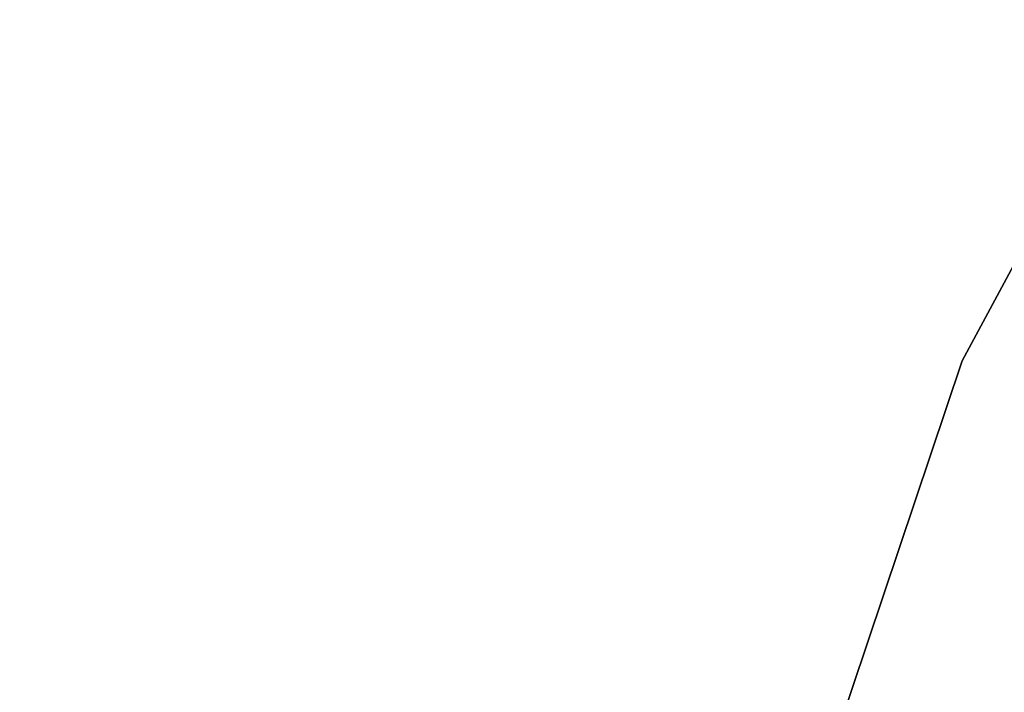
# Model space of a CAD drawing. Header units: millimetres. Extents: x -94 to 106, y 12 to 212.
# Tile 136 of 256: x -12.968 to -12.123, y 119.614 to 120.191. Entities that reach past the tile are written whole.
import ezdxf

# ---------------------------------------------------------------- set-up
doc = ezdxf.new("R2010")
doc.units = ezdxf.units.MM
doc.header["$LTSCALE"] = 25.4
doc.layers.get('0').update_dxf_attribs({"true_color": 0xff5454})

# ---------------------------------------------------------------- blocks, each defined once
blk = doc.blocks.new('AMALFI-M-9152-9153.STL')
at = {"color": 250, "true_color": 0x262626}
mesh = blk.add_polyface(dxfattribs=at)
corners = [(-4.72671, 129.41142, 253.73514), (-8.81335, 114.20222, 256.22086), (-12.93012, 116.85503, 253.93736), (-0.60993, 126.75861, 256.01862)]
mesh.append_faces([[corners[k] for k in face] for face in [(0, 1, 2), (1, 0, 3)]], dxfattribs={"vtx0": -1, "color": 250})
at = {"color": 38, "true_color": 0x572a05}
mesh = blk.add_polyface(dxfattribs=at)
corners = [(-10.55173, 122.88482, 198.09598), (-12.15957, 119.89783, 195.79599), (-12.15957, 119.89783, 198.09598), (-10.55173, 122.88482, 195.79599)]
mesh.append_faces([[corners[k] for k in face] for face in [(0, 1, 2), (1, 0, 3)]], dxfattribs={"vtx0": -1, "color": 38})
at = {"color": 250, "true_color": 0x262626}
mesh = blk.add_polyface(dxfattribs=at)
corners = [(-10.78599, 122.03662, 159.79599), (-12.24712, 119.02224, 160.79599), (-12.24712, 119.02224, 159.79599), (-10.78599, 122.03662, 160.79599)]
mesh.append_faces([[corners[k] for k in face] for face in [(0, 1, 2), (1, 0, 3)]], dxfattribs={"vtx0": -1, "color": 250})
at = {"color": 38, "true_color": 0x572a05}
mesh = blk.add_polyface(dxfattribs=at)
corners = [(-12.15957, 119.89783, 198.09598), (-13.23948, 116.68208, 195.79599), (-13.23948, 116.68208, 198.09598), (-12.15957, 119.89783, 195.79599)]
mesh.append_faces([[corners[k] for k in face] for face in [(0, 1, 2), (1, 0, 3)]], dxfattribs={"vtx0": -1, "color": 38})

msp = doc.modelspace()

# ---------------------------------------------------------------- block references
at = {"color": 0}
msp.add_blockref('AMALFI-M-9152-9153.STL', (0, 0), dxfattribs=at)

doc.saveas('drawing.dxf')
